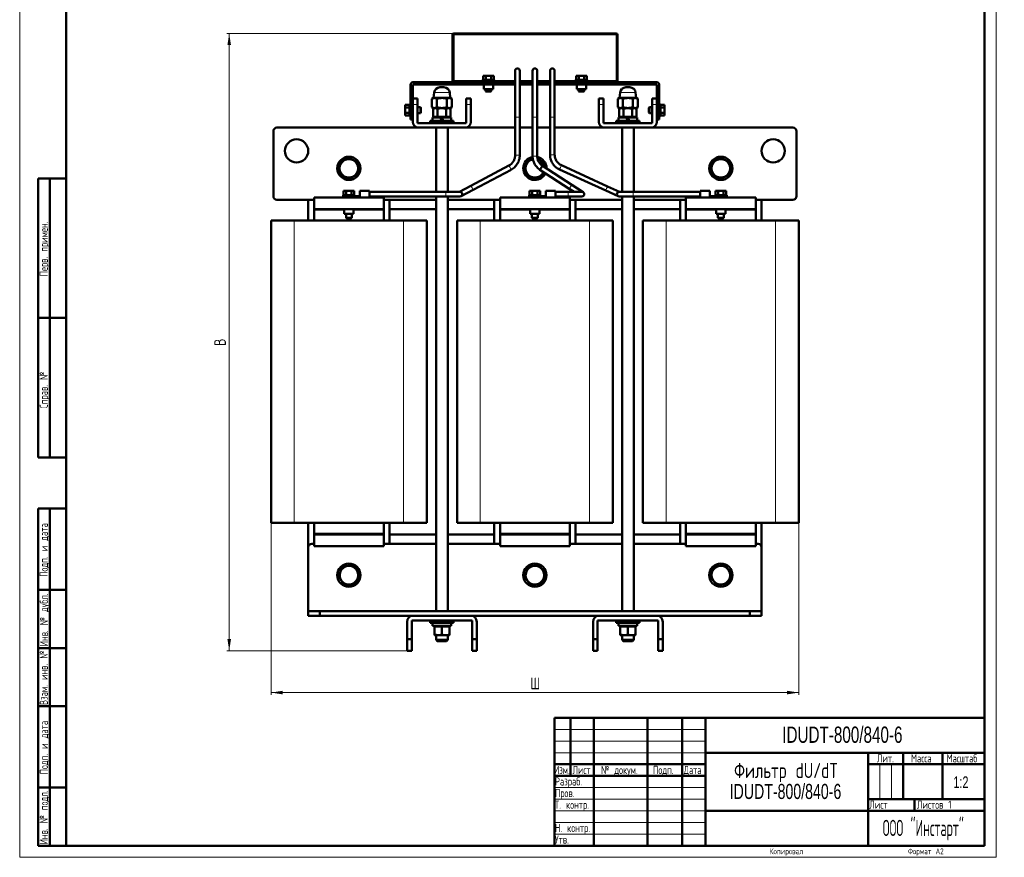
# Model space of a CAD drawing. Header units: millimetres. Extents: x 0 to 847, y 0 to 1188.
# Tile 1 of 2: x 0 to 847, y 0 to 721. Entities that reach past the tile are written whole.
import ezdxf

# ---------------------------------------------------------------- set-up
doc = ezdxf.new("R2010")
doc.units = ezdxf.units.MM
doc.header["$LTSCALE"] = 2
doc.layers.add('ОСЕВЫЕ', color=7, linetype='Continuous')
doc.styles.add('SLDTEXTSTYLE0', font='TXT', dxfattribs={"width": 0.7, "bigfont": 'bigfont'})
doc.styles.add('SLDTEXTSTYLE2', font='TXT', dxfattribs={"width": 0.7})
doc.styles.add('SLDTEXTSTYLE3', font='TXT', dxfattribs={"width": 0.705079, "bigfont": 'bigfont'})
doc.styles.add('SLDTEXTSTYLE4', font='TXT', dxfattribs={"width": 0.648852, "bigfont": 'bigfont'})
doc.styles.add('SLDTEXTSTYLE5', font='TXT', dxfattribs={"width": 0.632021, "bigfont": 'bigfont'})
doc.styles.add('SLDTEXTSTYLE6', font='TXT', dxfattribs={"width": 0.625377, "bigfont": 'bigfont'})
doc.styles.add('SLDTEXTSTYLE7', font='TXT', dxfattribs={"width": 0.516677, "bigfont": 'bigfont'})
doc.dimstyles.new('SLDDIMSTYLE0', dxfattribs={"dimtxt": 10, "dimasz": 10, "dimexe": 0, "dimexo": 0.0625, "dimgap": 2.5, "dimtad": 2, "dimdec": 1, "dimrnd": 1e-09, "dimzin": 12, "dimdsep": 46, "dimtxsty": 'SLDTEXTSTYLE2', "dimsah": 1, "dimcen": 0.09, "dimadec": 0, "dimazin": 3, "dimtfac": 1, "dimtdec": 3, "dimtofl": 0, "dimtmove": 0, "dimatfit": 3, "dimfxl": 1, "dimfrac": 2, "dimtolj": 1, "dimtzin": 12, "dimarcsym": 0})

# ---------------------------------------------------------------- blocks, each defined once
blk = doc.blocks.new('SW_NOTE_0')
at = {"color": 0, "linetype": 'Continuous', "lineweight": 0, "char_height": 13, "attachment_point": 2}
for s, insert, style in [('Фильтр dU/dT', (48.75, 16.71), 'SLDTEXTSTYLE0'), ('IDUDT-800/840-6', (48.28, -1.29), 'SLDTEXTSTYLE2')]:
    blk.add_mtext(s, dxfattribs=dict(at, insert=insert, style=style))
blk = doc.blocks.new('_D')
at = {"color": 7, "linetype": 'Continuous', "lineweight": 0}
for p, q in [((216.26, 287.7), (216.26, 139.72)), ((670.26, 287.7), (670.26, 139.72)), ((216.26, 141.72), (670.26, 141.72))]:
    blk.add_line(p, q, dxfattribs=at)
at = {"color": 7, "linetype": 'Continuous', "lineweight": 18}
for points in [[(216.26, 141.72), (226.26, 140.18), (226.26, 143.26)], [(670.26, 141.72), (660.26, 143.26), (660.26, 140.18)]]:
    blk.add_solid(points, dxfattribs=at)
at = {"color": 7, "linetype": 'Continuous', "lineweight": 18, "insert": (439.35, 154.61), "char_height": 10, "attachment_point": 1, "style": 'SLDTEXTSTYLE0'}
blk.add_mtext('Ш', dxfattribs=at)
blk = doc.blocks.new('_D_1')
at = {"color": 7, "linetype": 'Continuous', "lineweight": 0}
for p, q in [((373.44, 708.72), (178.26, 708.72)), ((180.26, 177.72), (180.26, 708.72)), ((333.24, 177.72), (178.26, 177.72))]:
    blk.add_line(p, q, dxfattribs=at)
at = {"color": 7, "linetype": 'Continuous', "lineweight": 18}
for points in [[(180.26, 708.72), (178.72, 698.72), (181.8, 698.72)], [(180.26, 177.72), (181.8, 187.72), (178.72, 187.72)]]:
    blk.add_solid(points, dxfattribs=at)
at = {"color": 7, "linetype": 'Continuous', "lineweight": 18, "insert": (167.37, 440.02), "char_height": 10, "attachment_point": 1, "rotation": 90, "style": 'SLDTEXTSTYLE0'}
blk.add_mtext('В', dxfattribs=at)

msp = doc.modelspace()

# ---------------------------------------------------------------- linework, layer by layer
at = {"color": 7, "linetype": 'Continuous', "lineweight": 50}
for p, q in [((40, 1178), (40, 10)), ((830, 10), (830, 1178)), ((372.26, 707.52), (372.26, 666.72)), ((373.26, 707.52), (373.46, 707.52)), ((373.26, 667.72), (373.26, 707.52)), ((373.46, 708.72), (513.06, 708.72)), ((514.26, 666.72), (514.26, 707.52)), ((398.69, 668.72), (398.69, 672.32)), ((398.69, 672.32), (400.97, 672.32)), ((400.97, 668.72), (400.97, 672.32)), ((400.97, 672.32), (405.54, 672.32)), ((405.54, 672.32), (405.54, 668.72)), ((405.54, 672.32), (407.83, 672.32)), ((407.83, 668.72), (407.83, 672.32)), ((426.26, 676.72), (426.26, 636.72)), ((430.26, 636.72), (430.26, 676.72)), ((441.26, 676.72), (441.26, 636.72)), ((445.26, 636.72), (445.26, 676.72)), ((456.26, 676.72), (456.26, 636.72)), ((460.26, 636.72), (460.26, 676.72)), ((478.69, 668.72), (478.69, 672.32)), ((478.69, 672.32), (480.97, 672.32)), ((480.97, 668.72), (480.97, 672.32)), ((480.97, 672.32), (485.54, 672.32)), ((485.54, 672.32), (485.54, 668.72)), ((485.54, 672.32), (487.83, 672.32)), ((487.83, 668.72), (487.83, 672.32)), ((336.26, 636.72), (336.26, 664.72)), ((426.26, 666.72), (338.26, 666.72)), ((426.26, 664.72), (338.26, 664.72)), ((338.26, 664.72), (338.26, 652.72)), ((373.26, 666.72), (373.26, 667.72)), ((373.26, 667.72), (378.26, 667.72)), ((378.26, 667.72), (426.26, 667.72)), ((378.26, 666.72), (426.26, 666.72)), ((398.26, 668.72), (398.26, 667.72)), ((398.26, 668.72), (407.88, 668.72)), ((399.26, 664.72), (399.26, 660.72)), ((407.26, 660.72), (407.26, 664.72)), ((407.88, 668.72), (408.26, 668.72)), ((408.26, 667.72), (408.26, 668.72)), ((430.26, 667.72), (441.26, 667.72)), ((430.26, 666.72), (441.26, 666.72)), ((441.26, 664.72), (430.26, 664.72)), ((445.26, 667.72), (456.26, 667.72)), ((445.26, 666.72), (456.26, 666.72)), ((456.26, 664.72), (445.26, 664.72)), ((460.26, 667.72), (508.26, 667.72)), ((460.26, 666.72), (508.26, 666.72)), ((548.26, 666.72), (460.26, 666.72)), ((548.26, 664.72), (460.26, 664.72)), ((478.26, 668.72), (478.26, 667.72)), ((478.26, 668.72), (487.88, 668.72)), ((479.26, 664.72), (479.26, 660.72)), ((487.26, 660.72), (487.26, 664.72)), ((487.88, 668.72), (488.26, 668.72)), ((488.26, 667.72), (488.26, 668.72)), ((508.26, 667.72), (513.26, 667.72)), ((513.26, 667.72), (513.26, 666.72)), ((548.26, 652.72), (548.26, 664.72)), ((550.26, 664.72), (550.26, 636.72)), ((342.26, 652.72), (338.26, 652.72)), ((338.26, 652.72), (338.26, 647.72)), ((342.26, 647.72), (342.26, 652.72)), ((356.07, 653.42), (354.6, 652.57)), ((354.6, 645.27), (354.6, 652.57)), ((356.56, 657.97), (356.06, 653.42)), ((356.06, 653.42), (370.46, 653.42)), ((358.93, 652.57), (358.93, 645.27)), ((367.59, 652.57), (367.59, 645.27)), ((370.46, 653.42), (369.95, 657.97)), ((371.92, 652.57), (370.45, 653.42)), ((371.92, 652.57), (371.92, 645.27)), ((388.26, 652.72), (384.26, 652.72)), ((384.26, 652.72), (384.26, 647.72)), ((388.26, 647.72), (388.26, 652.72)), ((399.26, 660.72), (403.26, 660.72)), ((400.76, 660.72), (400.76, 659.22)), ((400.76, 659.22), (401.26, 658.72)), ((400.76, 659.22), (405.76, 659.22)), ((401.26, 658.72), (405.26, 658.72)), ((403.26, 660.72), (407.26, 660.72)), ((405.26, 658.72), (405.76, 659.22)), ((405.76, 659.22), (405.76, 660.72)), ((479.26, 660.72), (483.26, 660.72)), ((480.76, 660.72), (480.76, 659.22)), ((480.76, 659.22), (481.26, 658.72)), ((480.76, 659.22), (485.76, 659.22)), ((481.26, 658.72), (485.26, 658.72)), ((483.26, 660.72), (487.26, 660.72)), ((485.26, 658.72), (485.76, 659.22)), ((485.76, 659.22), (485.76, 660.72)), ((498.26, 652.72), (498.26, 647.72)), ((502.26, 652.72), (498.26, 652.72)), ((502.26, 647.72), (502.26, 652.72)), ((516.07, 653.42), (514.6, 652.57)), ((514.6, 645.27), (514.6, 652.57)), ((516.56, 657.97), (516.06, 653.42)), ((516.06, 653.42), (530.46, 653.42)), ((518.93, 652.57), (518.93, 645.27)), ((527.59, 652.57), (527.59, 645.27)), ((530.46, 653.42), (529.95, 657.97)), ((531.92, 652.57), (530.45, 653.42)), ((531.92, 652.57), (531.92, 645.27)), ((548.26, 652.72), (544.26, 652.72)), ((544.26, 652.72), (544.26, 647.72)), ((548.26, 647.72), (548.26, 652.72)), ((335.26, 647.29), (331.66, 647.29)), ((331.66, 645.01), (331.66, 647.29)), ((331.66, 640.44), (331.66, 645.01)), ((331.66, 645.01), (335.26, 645.01)), ((336.26, 647.72), (335.26, 647.72)), ((335.26, 647.34), (335.26, 647.72)), ((335.26, 637.72), (335.26, 647.34)), ((338.26, 647.72), (338.26, 632.72)), ((342.26, 631.72), (342.26, 647.72)), ((344.76, 645.22), (342.26, 645.22)), ((345.26, 644.72), (344.76, 645.22)), ((344.76, 640.22), (344.76, 645.22)), ((345.26, 640.72), (345.26, 644.72)), ((354.6, 645.27), (356.07, 644.42)), ((356.76, 644.42), (355.75, 643.84)), ((355.75, 643.84), (357.63, 644.42)), ((355.75, 636.92), (355.75, 643.84)), ((356.07, 644.42), (363.26, 644.42)), ((357.63, 644.42), (359.51, 643.84)), ((359.51, 643.84), (363.26, 644.42)), ((359.51, 643.84), (359.51, 636.92)), ((363.26, 644.42), (370.45, 644.42)), ((367.01, 636.92), (367.01, 643.84)), ((370.76, 643.84), (369.76, 644.42)), ((370.45, 644.42), (371.92, 645.27)), ((370.76, 636.92), (370.76, 643.84)), ((384.26, 647.72), (384.26, 631.72)), ((388.26, 632.72), (388.26, 647.72)), ((498.26, 632.72), (498.26, 647.72)), ((502.26, 647.72), (502.26, 631.72)), ((514.6, 645.27), (516.07, 644.42)), ((516.76, 644.42), (515.75, 643.84)), ((515.75, 643.84), (517.63, 644.42)), ((515.75, 636.92), (515.75, 643.84)), ((516.07, 644.42), (523.26, 644.42)), ((517.63, 644.42), (519.51, 643.84)), ((519.51, 643.84), (523.26, 644.42)), ((519.51, 643.84), (519.51, 636.92)), ((523.26, 644.42), (530.45, 644.42)), ((527.01, 636.92), (527.01, 643.84)), ((530.76, 643.84), (529.76, 644.42)), ((530.45, 644.42), (531.92, 645.27)), ((530.76, 636.92), (530.76, 643.84)), ((541.76, 645.22), (541.26, 644.72)), ((541.26, 644.72), (541.26, 640.72)), ((544.26, 645.22), (541.76, 645.22)), ((541.76, 645.22), (541.76, 640.22)), ((544.26, 631.72), (544.26, 647.72)), ((548.26, 647.72), (548.26, 632.72)), ((551.26, 647.72), (550.26, 647.72)), ((551.26, 647.72), (551.26, 638.1)), ((551.26, 647.29), (554.86, 647.29)), ((551.26, 645.01), (554.86, 645.01)), ((554.86, 647.29), (554.86, 645.01)), ((554.86, 645.01), (554.86, 640.44)), ((335.26, 640.44), (331.66, 640.44)), ((331.66, 638.15), (331.66, 640.44)), ((335.26, 638.15), (331.66, 638.15)), ((335.26, 637.72), (336.26, 637.72)), ((336.26, 636.72), (336.26, 634.72)), ((342.26, 640.22), (344.76, 640.22)), ((344.76, 640.22), (345.26, 640.72)), ((355.21, 636.32), (355.21, 633.72)), ((361.76, 636.32), (355.21, 636.32)), ((355.75, 636.92), (359.51, 636.92)), ((357.44, 636.92), (357.44, 636.32)), ((359.51, 636.92), (367.01, 636.92)), ((361.76, 636.32), (363.26, 633.72)), ((363.26, 636.32), (361.76, 636.32)), ((371.31, 636.32), (363.26, 636.32)), ((364.76, 633.72), (363.26, 636.32)), ((367.01, 636.92), (370.76, 636.92)), ((369.07, 636.32), (369.07, 636.92)), ((371.31, 633.72), (371.31, 636.32)), ((426.26, 636.72), (426.26, 603.95)), ((430.26, 603.95), (430.26, 636.72)), ((441.26, 636.72), (441.26, 603.25)), ((445.26, 603.25), (445.26, 636.72)), ((456.26, 636.72), (456.26, 604.44)), ((460.26, 604.44), (460.26, 636.72)), ((515.21, 636.32), (515.21, 633.72)), ((521.76, 636.32), (515.21, 636.32)), ((515.75, 636.92), (519.51, 636.92)), ((517.44, 636.92), (517.44, 636.32)), ((519.51, 636.92), (527.01, 636.92)), ((521.76, 636.32), (523.26, 633.72)), ((523.26, 636.32), (521.76, 636.32)), ((531.31, 636.32), (523.26, 636.32)), ((524.76, 633.72), (523.26, 636.32)), ((527.01, 636.92), (530.76, 636.92)), ((529.07, 636.32), (529.07, 636.92)), ((531.31, 633.72), (531.31, 636.32)), ((541.26, 640.72), (541.76, 640.22)), ((541.76, 640.22), (544.26, 640.22)), ((550.26, 637.72), (551.26, 637.72)), ((550.26, 634.72), (550.26, 636.72)), ((554.86, 640.44), (551.26, 640.44)), ((551.26, 638.15), (554.86, 638.15)), ((551.26, 638.1), (551.26, 637.72)), ((554.86, 640.44), (554.86, 638.15)), ((343.26, 627.72), (221.26, 627.72)), ((336.26, 634.72), (338.26, 634.72)), ((384.26, 631.72), (342.26, 631.72)), ((343.26, 627.72), (383.26, 627.72)), ((353.26, 633.72), (353.26, 631.72)), ((373.26, 633.72), (353.26, 633.72)), ((358.26, 627.72), (358.26, 572.52)), ((368.26, 572.52), (368.26, 627.72)), ((373.26, 631.72), (373.26, 633.72)), ((426.26, 627.72), (383.26, 627.72)), ((441.26, 627.72), (430.26, 627.72)), ((456.26, 627.72), (445.26, 627.72)), ((503.26, 627.72), (460.26, 627.72)), ((544.26, 631.72), (502.26, 631.72)), ((543.26, 627.72), (503.26, 627.72)), ((513.26, 633.72), (513.26, 631.72)), ((533.26, 633.72), (513.26, 633.72)), ((518.26, 627.72), (518.26, 572.52)), ((528.26, 572.52), (528.26, 627.72)), ((533.26, 631.72), (533.26, 633.72)), ((665.26, 627.72), (543.26, 627.72)), ((548.26, 634.72), (550.26, 634.72)), ((218.26, 624.72), (218.26, 568.72)), ((668.26, 568.72), (668.26, 624.72)), ((283.26, 601.96), (279.26, 599.65)), ((287.26, 599.65), (283.26, 601.96)), ((603.26, 601.96), (599.26, 599.65)), ((607.26, 599.65), (603.26, 601.96)), ((279.26, 599.65), (275.26, 597.34)), ((275.26, 597.34), (275.26, 592.72)), ((291.26, 597.34), (287.26, 599.65)), ((291.26, 592.72), (291.26, 597.34)), ((420.94, 595.11), (388.24, 577.8)), ((439.26, 599.65), (435.26, 597.34)), ((435.26, 597.34), (435.26, 592.72)), ((441.46, 600.92), (439.26, 599.65)), ((447.26, 599.65), (445.62, 600.59)), ((451.26, 597.34), (447.26, 599.65)), ((474.98, 578.58), (449.83, 594.85)), ((451.26, 593.93), (451.26, 597.34)), ((505.84, 577.24), (466.11, 595.34)), ((599.26, 599.65), (595.26, 597.34)), ((595.26, 597.34), (595.26, 592.72)), ((611.26, 597.34), (607.26, 599.65)), ((611.26, 592.72), (611.26, 597.34)), ((287.26, 585.79), (291.26, 588.1)), ((291.26, 588.1), (291.26, 592.72)), ((390.11, 574.27), (422.81, 591.57)), ((447.26, 585.79), (451.26, 588.1)), ((447.65, 591.5), (472.81, 575.23)), ((451.26, 588.1), (451.26, 589.16)), ((464.45, 591.7), (504.18, 573.6)), ((607.26, 585.79), (611.26, 588.1)), ((611.26, 588.1), (611.26, 592.72)), ((16, 344), (16, 584)), ((40, 584), (16, 584)), ((16, 344), (16, 584)), ((26, 344), (26, 584)), ((26, 344), (26, 584)), ((388.24, 577.8), (378.26, 572.52)), ((484.84, 572.2), (474.98, 578.58)), ((516.19, 572.52), (505.84, 577.24)), ((253.26, 567.72), (253.26, 557.72)), ((313.26, 567.72), (253.26, 567.72)), ((278.26, 569.72), (278.26, 568.72)), ((278.26, 569.72), (287.88, 569.72)), ((278.26, 568.72), (286.05, 568.72)), ((278.51, 568.72), (278.51, 567.72)), ((278.69, 569.72), (278.69, 573.32)), ((278.69, 573.32), (280.97, 573.32)), ((280.97, 569.72), (280.97, 573.32)), ((280.97, 573.32), (285.54, 573.32)), ((285.54, 573.32), (285.54, 569.72)), ((285.54, 573.32), (287.83, 573.32)), ((292.76, 568.72), (286.05, 568.72)), ((287.83, 569.72), (287.83, 573.32)), ((287.88, 569.72), (288.26, 569.72)), ((288.26, 568.72), (288.26, 569.72)), ((301.06, 573.32), (292.76, 573.32)), ((292.76, 573.32), (292.76, 568.72)), ((292.76, 568.72), (292.76, 567.72)), ((301.06, 567.72), (301.06, 573.32)), ((366.76, 572.52), (301.06, 572.52)), ((301.06, 568.52), (366.76, 568.52)), ((313.26, 567.72), (313.26, 557.72)), ((358.26, 568.52), (358.26, 211.72)), ((378.76, 572.52), (366.76, 572.52)), ((366.76, 568.52), (378.76, 568.52)), ((368.26, 211.72), (368.26, 568.52)), ((379.69, 568.75), (390.11, 574.27)), ((473.26, 567.72), (413.26, 567.72)), ((413.26, 567.72), (413.26, 557.72)), ((438.26, 569.72), (438.26, 568.72)), ((438.26, 569.72), (447.88, 569.72)), ((438.26, 568.72), (446.05, 568.72)), ((438.51, 568.72), (438.51, 567.72)), ((438.69, 569.72), (438.69, 573.32)), ((438.69, 573.32), (440.97, 573.32)), ((440.97, 569.72), (440.97, 573.32)), ((440.97, 573.32), (445.54, 573.32)), ((445.54, 573.32), (445.54, 569.72)), ((445.54, 573.32), (447.83, 573.32)), ((452.76, 568.72), (446.05, 568.72)), ((447.83, 569.72), (447.83, 573.32)), ((447.88, 569.72), (448.26, 569.72)), ((448.26, 568.72), (448.26, 569.72)), ((461.06, 573.32), (452.76, 573.32)), ((452.76, 573.32), (452.76, 568.72)), ((452.76, 568.72), (452.76, 567.72)), ((461.06, 567.72), (461.06, 573.32)), ((471.76, 572.52), (461.06, 572.52)), ((461.06, 568.52), (471.76, 568.52)), ((483.76, 572.52), (471.76, 572.52)), ((471.76, 568.52), (483.76, 568.52)), ((472.81, 575.23), (476.98, 572.52)), ((473.26, 567.72), (473.26, 557.72)), ((504.18, 573.6), (514.93, 568.7)), ((527.76, 572.52), (515.76, 572.52)), ((515.76, 568.52), (527.76, 568.52)), ((518.26, 568.52), (518.26, 211.72)), ((585.46, 572.52), (527.76, 572.52)), ((527.76, 568.52), (585.46, 568.52)), ((528.26, 211.72), (528.26, 568.52)), ((633.26, 567.72), (573.26, 567.72)), ((573.26, 567.72), (573.26, 557.72)), ((593.76, 573.32), (585.46, 573.32)), ((585.46, 573.32), (585.46, 570.52)), ((585.46, 570.52), (585.46, 567.72)), ((593.76, 568.72), (593.76, 573.32)), ((593.76, 567.72), (593.76, 568.72)), ((600.46, 568.72), (593.76, 568.72)), ((598.26, 569.72), (598.26, 568.72)), ((598.26, 569.72), (607.88, 569.72)), ((598.69, 569.72), (598.69, 573.32)), ((598.69, 573.32), (600.97, 573.32)), ((600.46, 568.72), (607.88, 568.72)), ((600.97, 569.72), (600.97, 573.32)), ((600.97, 573.32), (605.54, 573.32)), ((605.54, 573.32), (605.54, 569.72)), ((605.54, 573.32), (607.83, 573.32)), ((607.83, 569.72), (607.83, 573.32)), ((607.88, 569.72), (608.26, 569.72)), ((607.88, 568.72), (608.26, 568.72)), ((608.01, 567.72), (608.01, 568.72)), ((608.26, 568.72), (608.26, 569.72)), ((633.26, 567.72), (633.26, 557.72)), ((221.26, 565.72), (253.26, 565.72)), ((248.26, 565.72), (248.26, 547.72)), ((313.26, 565.72), (358.26, 565.72)), ((318.26, 547.72), (318.26, 565.72)), ((368.26, 565.72), (413.26, 565.72)), ((408.26, 565.72), (408.26, 547.72)), ((473.26, 565.72), (518.26, 565.72)), ((478.26, 547.72), (478.26, 565.72)), ((528.26, 565.72), (573.26, 565.72)), ((568.26, 565.72), (568.26, 547.72)), ((633.26, 565.72), (665.26, 565.72)), ((638.26, 547.72), (638.26, 565.72)), ((313.26, 557.72), (253.26, 557.72)), ((253.26, 556.72), (253.26, 557.72)), ((253.26, 556.72), (253.26, 547.72)), ((279.26, 557.72), (279.26, 553.72)), ((279.26, 553.72), (287.26, 553.72)), ((280.76, 553.72), (280.76, 550.22)), ((285.76, 550.22), (285.76, 553.72)), ((287.26, 553.72), (287.26, 557.72)), ((313.26, 557.72), (313.26, 556.72)), ((313.26, 556.72), (313.26, 547.72)), ((358.26, 557.72), (318.26, 557.72)), ((408.26, 557.72), (368.26, 557.72)), ((473.26, 557.72), (413.26, 557.72)), ((413.26, 556.72), (413.26, 557.72)), ((413.26, 556.72), (413.26, 547.72)), ((439.26, 557.72), (439.26, 553.72)), ((439.26, 553.72), (447.26, 553.72)), ((440.76, 553.72), (440.76, 550.22)), ((445.76, 550.22), (445.76, 553.72)), ((447.26, 553.72), (447.26, 557.72)), ((473.26, 557.72), (473.26, 556.72)), ((473.26, 556.72), (473.26, 547.72)), ((518.26, 557.72), (478.26, 557.72)), ((568.26, 557.72), (528.26, 557.72)), ((633.26, 557.72), (573.26, 557.72)), ((573.26, 556.72), (573.26, 557.72)), ((573.26, 556.72), (573.26, 547.72)), ((599.26, 557.72), (599.26, 553.72)), ((599.26, 553.72), (607.26, 553.72)), ((600.76, 553.72), (600.76, 550.22)), ((605.76, 550.22), (605.76, 553.72)), ((607.26, 553.72), (607.26, 557.72)), ((633.26, 557.72), (633.26, 556.72)), ((633.26, 556.72), (633.26, 547.72)), ((216.26, 547.72), (216.26, 287.72)), ((236.26, 547.72), (216.26, 547.72)), ((330.26, 547.72), (236.26, 547.72)), ((280.76, 550.22), (281.26, 549.72)), ((280.76, 550.22), (285.76, 550.22)), ((281.26, 549.72), (285.26, 549.72)), ((285.26, 549.72), (285.76, 550.22)), ((350.26, 547.72), (330.26, 547.72)), ((350.26, 287.72), (350.26, 547.72)), ((376.26, 547.72), (376.26, 287.72)), ((396.26, 547.72), (376.26, 547.72)), ((490.26, 547.72), (396.26, 547.72)), ((440.76, 550.22), (441.26, 549.72)), ((440.76, 550.22), (445.76, 550.22)), ((441.26, 549.72), (445.26, 549.72)), ((445.26, 549.72), (445.76, 550.22)), ((510.26, 547.72), (490.26, 547.72)), ((510.26, 287.72), (510.26, 547.72)), ((536.26, 547.72), (536.26, 287.72)), ((556.26, 547.72), (536.26, 547.72)), ((650.26, 547.72), (556.26, 547.72)), ((600.76, 550.22), (601.26, 549.72)), ((600.76, 550.22), (605.76, 550.22)), ((601.26, 549.72), (605.26, 549.72)), ((605.26, 549.72), (605.76, 550.22)), ((670.26, 547.72), (650.26, 547.72)), ((670.26, 287.72), (670.26, 547.72)), ((16, 464), (40, 464)), ((16, 344), (40, 344)), ((16, 10), (16, 300)), ((16, 300), (40, 300)), ((26, 10), (26, 300)), ((236.26, 287.72), (216.26, 287.72)), ((330.26, 287.72), (236.26, 287.72)), ((248.26, 287.72), (248.26, 266.72)), ((253.26, 278.72), (253.26, 287.72)), ((313.26, 278.72), (313.26, 287.72)), ((318.26, 269.72), (318.26, 287.72)), ((350.26, 287.72), (330.26, 287.72)), ((396.26, 287.72), (376.26, 287.72)), ((490.26, 287.72), (396.26, 287.72)), ((408.26, 287.72), (408.26, 269.72)), ((413.26, 278.72), (413.26, 287.72)), ((473.26, 278.72), (473.26, 287.72)), ((478.26, 269.72), (478.26, 287.72)), ((510.26, 287.72), (490.26, 287.72)), ((556.26, 287.72), (536.26, 287.72)), ((650.26, 287.72), (556.26, 287.72)), ((568.26, 287.72), (568.26, 269.72)), ((573.26, 278.72), (573.26, 287.72)), ((633.26, 278.72), (633.26, 287.72)), ((638.26, 266.72), (638.26, 287.72)), ((670.26, 287.72), (650.26, 287.72)), ((253.26, 277.72), (253.26, 278.72)), ((253.26, 277.72), (313.26, 277.72)), ((253.26, 267.72), (253.26, 277.72)), ((313.26, 278.72), (313.26, 277.72)), ((313.26, 267.72), (313.26, 277.72)), ((318.26, 277.72), (358.26, 277.72)), ((368.26, 277.72), (408.26, 277.72)), ((413.26, 277.72), (413.26, 278.72)), ((413.26, 267.72), (413.26, 277.72)), ((413.26, 277.72), (473.26, 277.72)), ((473.26, 278.72), (473.26, 277.72)), ((473.26, 267.72), (473.26, 277.72)), ((478.26, 277.72), (518.26, 277.72)), ((528.26, 277.72), (568.26, 277.72)), ((573.26, 277.72), (573.26, 278.72)), ((573.26, 267.72), (573.26, 277.72)), ((573.26, 277.72), (633.26, 277.72)), ((633.26, 278.72), (633.26, 277.72)), ((633.26, 267.72), (633.26, 277.72)), ((248.26, 211.72), (248.26, 266.72)), ((251.26, 269.72), (253.26, 269.72)), ((253.26, 267.72), (313.26, 267.72)), ((313.26, 269.72), (358.26, 269.72)), ((368.26, 269.72), (413.26, 269.72)), ((413.26, 267.72), (473.26, 267.72)), ((473.26, 269.72), (518.26, 269.72)), ((528.26, 269.72), (573.26, 269.72)), ((573.26, 267.72), (633.26, 267.72)), ((633.26, 269.72), (635.26, 269.72)), ((638.26, 266.72), (638.26, 211.72)), ((277.72, 250.12), (275.9, 245.87)), ((282.31, 250.67), (277.72, 250.12)), ((286.9, 251.21), (282.31, 250.67)), ((289.66, 247.51), (286.9, 251.21)), ((292.43, 243.82), (289.66, 247.51)), ((437.72, 250.12), (435.9, 245.87)), ((442.31, 250.67), (437.72, 250.12)), ((446.9, 251.21), (442.31, 250.67)), ((449.66, 247.51), (446.9, 251.21)), ((452.43, 243.82), (449.66, 247.51)), ((597.72, 250.12), (595.9, 245.87)), ((602.31, 250.67), (597.72, 250.12)), ((606.9, 251.21), (602.31, 250.67)), ((609.66, 247.51), (606.9, 251.21)), ((612.43, 243.82), (609.66, 247.51)), ((288.79, 235.33), (290.61, 239.57)), ((290.61, 239.57), (292.43, 243.82)), ((448.79, 235.33), (450.61, 239.57)), ((450.61, 239.57), (452.43, 243.82)), ((608.79, 235.33), (610.61, 239.57)), ((610.61, 239.57), (612.43, 243.82)), ((40, 230), (16, 230)), ((284.21, 234.78), (288.79, 235.33)), ((444.21, 234.78), (448.79, 235.33)), ((604.21, 234.78), (608.79, 235.33)), ((248.26, 211.72), (248.26, 207.72)), ((258.26, 211.72), (248.26, 211.72)), ((248.26, 207.72), (258.26, 207.72)), ((258.26, 211.72), (258.26, 207.72)), ((628.26, 211.72), (258.26, 211.72)), ((258.26, 207.72), (338.26, 207.72)), ((337.26, 203.72), (389.26, 203.72)), ((337.26, 187.72), (337.26, 203.72)), ((388.26, 207.72), (338.26, 207.72)), ((353.26, 203.72), (353.26, 201.72)), ((373.26, 201.72), (373.26, 203.72)), ((388.26, 207.72), (498.26, 207.72)), ((389.26, 203.72), (389.26, 187.72)), ((497.26, 203.72), (549.26, 203.72)), ((497.26, 203.72), (497.26, 187.72)), ((498.26, 207.72), (548.26, 207.72)), ((513.26, 203.72), (513.26, 201.72)), ((533.26, 201.72), (533.26, 203.72)), ((548.26, 207.72), (628.26, 207.72)), ((549.26, 187.72), (549.26, 203.72)), ((628.26, 211.72), (628.26, 207.72)), ((638.26, 211.72), (628.26, 211.72)), ((628.26, 207.72), (638.26, 207.72)), ((638.26, 211.72), (638.26, 207.72)), ((333.26, 202.72), (333.26, 187.72)), ((353.26, 201.72), (363.26, 201.72)), ((355.21, 201.72), (355.21, 199.12)), ((355.21, 199.12), (371.31, 199.12)), ((356.76, 198.52), (356.76, 191.6)), ((363.26, 198.52), (356.76, 198.52)), ((357.44, 199.12), (357.44, 198.52)), ((363.26, 201.72), (373.26, 201.72)), ((363.26, 198.52), (363.26, 191.6)), ((369.76, 198.52), (363.26, 198.52)), ((369.07, 198.52), (369.07, 199.12)), ((369.76, 198.52), (369.76, 191.6)), ((393.26, 187.72), (393.26, 202.72)), ((493.26, 187.72), (493.26, 202.72)), ((513.26, 201.72), (523.26, 201.72)), ((515.21, 201.72), (515.21, 199.12)), ((515.21, 199.12), (531.31, 199.12)), ((516.76, 198.52), (516.76, 191.6)), ((523.26, 198.52), (516.76, 198.52)), ((517.44, 199.12), (517.44, 198.52)), ((523.26, 201.72), (533.26, 201.72)), ((523.26, 198.52), (523.26, 191.6)), ((529.76, 198.52), (523.26, 198.52)), ((529.07, 198.52), (529.07, 199.12)), ((529.76, 198.52), (529.76, 191.6)), ((553.26, 202.72), (553.26, 187.72)), ((333.26, 187.72), (337.26, 187.72)), ((333.26, 187.72), (333.26, 177.72)), ((337.26, 177.72), (337.26, 187.72)), ((360.01, 191.02), (356.76, 191.6)), ((356.76, 191.6), (356.76, 191.02)), ((356.76, 191.02), (360.01, 191.02)), ((358.26, 191.02), (358.26, 187.02)), ((358.26, 187.02), (359.26, 186.02)), ((358.26, 187.02), (368.26, 187.02)), ((360.01, 191.02), (366.51, 191.02)), ((366.51, 191.02), (369.76, 191.02)), ((367.26, 186.02), (368.26, 187.02)), ((368.26, 187.02), (368.26, 191.02)), ((389.26, 187.72), (393.26, 187.72)), ((389.26, 187.72), (389.26, 177.72)), ((393.26, 177.72), (393.26, 187.72)), ((497.26, 187.72), (493.26, 187.72)), ((493.26, 187.72), (493.26, 177.72)), ((497.26, 177.72), (497.26, 187.72)), ((520.01, 191.02), (516.76, 191.6)), ((516.76, 191.6), (516.76, 191.02)), ((516.76, 191.02), (520.01, 191.02)), ((518.26, 191.02), (518.26, 187.02)), ((518.26, 187.02), (519.26, 186.02)), ((518.26, 187.02), (528.26, 187.02)), ((520.01, 191.02), (526.51, 191.02)), ((526.51, 191.02), (529.76, 191.02)), ((527.26, 186.02), (528.26, 187.02)), ((528.26, 187.02), (528.26, 191.02)), ((553.26, 187.72), (549.26, 187.72)), ((549.26, 187.72), (549.26, 177.72)), ((553.26, 187.72), (553.26, 177.72)), ((40, 180), (16, 180)), ((359.26, 186.02), (367.26, 186.02)), ((519.26, 186.02), (527.26, 186.02)), ((333.26, 177.72), (337.26, 177.72)), ((389.26, 177.72), (393.26, 177.72)), ((497.26, 177.72), (493.26, 177.72)), ((553.26, 177.72), (549.26, 177.72)), ((40, 130), (16, 130)), ((460, 120), (830, 120)), ((460, 120), (460, 10)), ((474, 70), (474, 120)), ((494, 120), (494, 10)), ((540, 120), (540, 10)), ((570, 120), (570, 10)), ((590, 120), (590, 10)), ((590, 90), (830, 90)), ((730, 90), (730, 10)), ((760, 90), (760, 50)), ((794, 90), (794, 50)), ((460, 80), (590, 80)), ((730, 80), (830, 80)), ((460, 70), (590, 70)), ((16, 60), (40, 60)), ((730, 50), (830, 50)), ((770, 50), (770, 40)), ((590, 40), (830, 40)), ((16, 10), (40, 10)), ((40, 10), (830, 10))]:
    msp.add_line(p, q, dxfattribs=at)
at = {"color": 7, "linetype": 'Continuous', "lineweight": 25}
for p, q in [((40, 1178), (40, 10)), ((40, 464), (16, 464))]:
    msp.add_line(p, q, dxfattribs=at)
at = {"color": 9, "linetype": 'Continuous', "lineweight": 18}
for p, q in [((373.26, 707.52), (372.26, 707.52)), ((373.46, 708.72), (373.46, 707.52)), ((373.46, 707.52), (513.06, 707.52)), ((513.06, 707.52), (513.06, 708.72)), ((513.06, 707.52), (513.06, 667.72)), ((513.06, 707.52), (514.26, 707.52)), ((378.26, 667.72), (378.26, 666.72)), ((508.26, 667.72), (508.26, 666.72)), ((356.56, 657.97), (369.95, 657.97)), ((516.56, 657.97), (529.95, 657.97)), ((342.26, 647.72), (338.26, 647.72)), ((388.26, 647.72), (384.26, 647.72)), ((498.26, 647.72), (502.26, 647.72)), ((544.26, 647.72), (548.26, 647.72)), ((338.26, 636.72), (336.26, 636.72)), ((428.26, 636.72), (426.26, 636.72)), ((430.26, 636.72), (428.26, 636.72)), ((441.26, 636.72), (443.26, 636.72)), ((443.26, 636.72), (445.26, 636.72)), ((458.26, 636.72), (456.26, 636.72)), ((460.26, 636.72), (458.26, 636.72)), ((550.26, 636.72), (548.26, 636.72)), ((430.26, 603.95), (426.26, 603.95)), ((441.26, 603.25), (445.26, 603.25)), ((460.26, 604.44), (456.26, 604.44)), ((284.55, 567.72), (284.55, 568.72)), ((366.76, 570.52), (366.76, 572.52)), ((366.76, 568.52), (366.76, 570.52)), ((444.55, 567.72), (444.55, 568.72)), ((471.76, 572.52), (471.76, 570.52)), ((471.76, 570.52), (471.76, 568.52)), ((527.76, 572.52), (527.76, 568.52)), ((601.97, 568.72), (601.97, 567.72)), ((253.26, 556.72), (279.26, 556.72)), ((287.26, 556.72), (313.26, 556.72)), ((413.26, 556.72), (439.26, 556.72)), ((447.26, 556.72), (473.26, 556.72)), ((573.26, 556.72), (599.26, 556.72)), ((607.26, 556.72), (633.26, 556.72)), ((236.26, 287.72), (236.26, 547.72)), ((330.26, 547.72), (330.26, 287.72)), ((396.26, 287.72), (396.26, 547.72)), ((490.26, 547.72), (490.26, 287.72)), ((556.26, 287.72), (556.26, 547.72)), ((650.26, 547.72), (650.26, 287.72)), ((313.26, 278.72), (253.26, 278.72)), ((473.26, 278.72), (413.26, 278.72)), ((633.26, 278.72), (573.26, 278.72))]:
    msp.add_line(p, q, dxfattribs=at)
at = {"color": 7, "linetype": 'Continuous', "lineweight": 18}
for p, q in [((460, 110), (590, 110)), ((460, 100), (590, 100)), ((460, 90), (590, 90)), ((740, 80), (740, 50)), ((750, 80), (750, 50)), ((460, 60), (590, 60)), ((460, 50), (590, 50)), ((460, 40), (590, 40)), ((460, 30), (590, 30)), ((460, 20), (590, 20))]:
    msp.add_line(p, q, dxfattribs=at)
at = {"color": 7, "linetype": 'Continuous', "lineweight": 50, "flags": 128}
msp.add_lwpolyline([(445.73, 600.33), (446.32, 600.11), (447.26, 599.65)], dxfattribs=at)
at = {"color": 9, "linetype": 'Continuous', "lineweight": 18, "flags": 128}
msp.add_lwpolyline([(505.84, 577.24), (505.77, 577.1), (505.58, 576.71), (505.3, 576.13), (504.98, 575.43), (504.67, 574.73), (504.4, 574.14), (504.23, 573.74), (504.18, 573.6), (504.18, 573.6)], dxfattribs=at)
at = {"color": 7, "linetype": 'Continuous', "lineweight": 50}
for centre in [(238.26, 607.72), (648.26, 607.72), (283.26, 592.72), (603.26, 592.72), (283.26, 242.72), (443.26, 242.72), (603.26, 242.72)]:
    msp.add_circle(centre, 10, dxfattribs=at)
for centre, radius, start, end in [((373.46, 707.52), 1.2, 90, 180), ((513.06, 707.52), 1.2, 0, 90), ((428.26, 676.72), 2, 90, 180), ((428.26, 676.72), 2, 0, 90), ((443.26, 676.72), 2, 0, 180), ((458.26, 676.72), 2, 90, 180), ((458.26, 676.72), 2, 0, 90), ((338.26, 664.72), 2, 90, 180), ((361.53, 657.42), 5, 90, 173.65981), ((364.98, 657.42), 5, 6.34019, 90), ((521.53, 657.42), 5, 90, 173.65981), ((524.98, 657.42), 5, 6.34019, 90), ((548.26, 664.72), 2, 0, 90), ((221.26, 624.72), 3, 90, 180), ((343.26, 632.72), 5, 180, 270), ((383.26, 632.72), 5, 270, 0), ((503.26, 632.72), 5, 180, 270), ((543.26, 632.72), 5, 270, 0), ((665.26, 624.72), 3, 0, 90), ((443.26, 592.72), 10, 101.21912, 334.90842), ((443.26, 592.72), 10, 0, 77.95418), ((283.26, 592.72), 8, 120, 180), ((283.26, 592.72), 8, 60, 120), ((283.26, 592.72), 8, 0, 60), ((443.26, 592.72), 8, 120, 180), ((443.26, 592.72), 8, 102.56055, 120), ((443.26, 592.72), 8, 9.15325, 60), ((475.81, 575.67), 32.29, 143.55819, 150.65898), ((603.26, 592.72), 8, 120, 180), ((603.26, 592.72), 8, 60, 120), ((603.26, 592.72), 8, 0, 60), ((283.26, 592.72), 8, 180, 240), ((283.26, 592.72), 8, 240, 300), ((283.26, 592.72), 8, 300, 0), ((443.26, 592.72), 8, 180, 240), ((443.26, 592.72), 8, 240, 300), ((443.26, 592.72), 8, 300, 336.87756), ((603.26, 592.72), 8, 180, 240), ((603.26, 592.72), 8, 240, 300), ((603.26, 592.72), 8, 300, 0), ((221.26, 568.72), 3, 180, 270), ((378.76, 570.52), 2, 0, 90), ((378.76, 570.52), 2, 270, 0), ((483.76, 570.52), 2, 270, 90), ((515.76, 570.52), 2, 90, 180), ((515.76, 570.52), 2, 180, 270), ((665.26, 568.72), 3, 270, 0), ((251.26, 266.72), 3, 90, 180), ((635.26, 266.72), 3, 0, 90), ((283.26, 242.72), 8, 156.80658, 216.80658), ((283.26, 242.72), 8, 96.80658, 156.80658), ((283.26, 242.72), 8, 36.80658, 96.80658), ((283.26, 242.72), 8, 336.80658, 36.80658), ((443.26, 242.72), 8, 156.80658, 216.80658), ((443.26, 242.72), 8, 96.80658, 156.80658), ((443.26, 242.72), 8, 36.80658, 96.80658), ((443.26, 242.72), 8, 336.80658, 36.80658), ((603.26, 242.72), 8, 156.80658, 216.80658), ((603.26, 242.72), 8, 96.80658, 156.80658), ((603.26, 242.72), 8, 36.80658, 96.80658), ((603.26, 242.72), 8, 336.80658, 36.80658), ((283.26, 242.72), 8, 216.80658, 276.80658), ((283.26, 242.72), 8, 276.80658, 336.80658), ((443.26, 242.72), 8, 216.80658, 276.80658), ((443.26, 242.72), 8, 276.80658, 336.80658), ((603.26, 242.72), 8, 216.80658, 276.80658), ((603.26, 242.72), 8, 276.80658, 336.80658), ((338.26, 202.72), 5, 90, 180), ((388.26, 202.72), 5, 0, 90), ((498.26, 202.72), 5, 90, 180), ((548.26, 202.72), 5, 0, 90)]:
    msp.add_arc(centre, radius, start, end, dxfattribs=at)
at = {"color": 9, "linetype": 'Continuous', "lineweight": 18}
for centre, radius, start, end in [((382.04, 572.26), 45.11, 25.35071, 30.4332), ((511.55, 572.44), 50.88, 153.25085, 157.75618), ((349.35, 554.95), 45.11, 25.35071, 30.4332), ((506.48, 555.82), 38.86, 144.15051, 150.05073)]:
    msp.add_arc(centre, radius, start, end, dxfattribs=at)
at = {"color": 7, "linetype": 'Continuous', "lineweight": 50}
for centre, start_param, end_param in [((363.26, 199.12), 4.712389, 4.89996), ((363.26, 201.72), 4.619017, 4.712389), ((523.26, 199.12), 4.712389, 4.89996), ((523.26, 201.72), 4.619017, 4.712389)]:
    msp.add_ellipse(centre, major_axis=(0, 13.94), ratio=0.57735, start_param=start_param, end_param=end_param, dxfattribs=at)
for points, knots in [([(364.98, 662.42), (364.96, 662.42), (364.91, 662.42), (364.57, 662.42), (364.21, 662.42), (363.81, 662.42), (363.26, 662.42), (362.71, 662.42), (362.3, 662.42), (362.03, 662.42), (361.81, 662.42), (361.59, 662.42), (361.55, 662.42), (361.53, 662.42)], [0, 0, 0, 0, 0.124741, 0.249482, 0.314962, 0.379858, 0.499659, 0.619461, 0.68504, 0.749836, 0.815555, 0.880198, 1, 1, 1, 1]), ([(524.98, 662.42), (524.96, 662.42), (524.91, 662.42), (524.57, 662.42), (524.21, 662.42), (523.81, 662.42), (523.26, 662.42), (522.71, 662.42), (522.3, 662.42), (522.03, 662.42), (521.81, 662.42), (521.59, 662.42), (521.55, 662.42), (521.53, 662.42)], [0, 0, 0, 0, 0.124741, 0.249482, 0.314962, 0.379858, 0.499659, 0.619461, 0.68504, 0.749836, 0.815555, 0.880198, 1, 1, 1, 1]), ([(354.6, 652.57), (354.97, 652.76), (355.73, 653.16), (356.86, 653.3), (357.94, 653.09), (358.6, 652.74), (358.93, 652.57)], [0, 0, 0, 0, 0.264614, 0.534966, 0.765352, 1, 1, 1, 1]), ([(358.93, 652.57), (359.68, 652.76), (361.2, 653.16), (363.45, 653.3), (365.6, 653.09), (366.92, 652.74), (367.59, 652.57)], [0, 0, 0, 0, 0.264614, 0.534966, 0.765352, 1, 1, 1, 1]), ([(367.59, 652.57), (367.96, 652.76), (368.72, 653.16), (369.85, 653.3), (370.93, 653.09), (371.59, 652.74), (371.92, 652.57)], [0, 0, 0, 0, 0.264614, 0.534966, 0.765352, 1, 1, 1, 1]), ([(514.6, 652.57), (514.97, 652.76), (515.73, 653.16), (516.86, 653.3), (517.94, 653.09), (518.6, 652.74), (518.93, 652.57)], [0, 0, 0, 0, 0.264614, 0.534966, 0.765352, 1, 1, 1, 1]), ([(518.93, 652.57), (519.68, 652.76), (521.2, 653.16), (523.45, 653.3), (525.6, 653.09), (526.92, 652.74), (527.59, 652.57)], [0, 0, 0, 0, 0.264614, 0.534966, 0.765352, 1, 1, 1, 1]), ([(527.59, 652.57), (527.96, 652.76), (528.72, 653.16), (529.85, 653.3), (530.93, 653.09), (531.59, 652.74), (531.92, 652.57)], [0, 0, 0, 0, 0.264614, 0.534966, 0.765352, 1, 1, 1, 1]), ([(354.6, 645.27), (354.97, 645.08), (355.73, 644.69), (356.86, 644.54), (357.94, 644.75), (358.6, 645.1), (358.93, 645.27)], [0, 0, 0, 0, 0.264614, 0.534966, 0.765352, 1, 1, 1, 1]), ([(358.93, 645.27), (359.63, 645.09), (361.05, 644.72), (363.24, 644.54), (365.45, 644.72), (366.87, 645.09), (367.59, 645.27)], [0, 0, 0, 0, 0.247728, 0.499998, 0.747254, 1, 1, 1, 1]), ([(363.26, 644.42), (363.89, 644.39), (365.16, 644.33), (366.39, 644.01), (367.01, 643.84)], [0, 0, 0, 0, 0.494511, 1, 1, 1, 1]), ([(367.01, 643.84), (367.32, 644), (367.93, 644.33), (368.57, 644.39), (368.89, 644.42)], [0, 0, 0, 0, 0.495458, 1, 1, 1, 1]), ([(367.59, 645.27), (367.96, 645.08), (368.72, 644.69), (369.85, 644.54), (370.93, 644.75), (371.59, 645.1), (371.92, 645.27)], [0, 0, 0, 0, 0.264614, 0.534966, 0.765352, 1, 1, 1, 1]), ([(368.89, 644.42), (369.04, 644.41), (369.36, 644.4), (369.99, 644.24), (370.45, 644), (370.76, 643.84)], [0, 0, 0, 0, 0.246549, 0.49471, 1, 1, 1, 1]), ([(514.6, 645.27), (514.97, 645.08), (515.73, 644.69), (516.86, 644.54), (517.94, 644.75), (518.6, 645.1), (518.93, 645.27)], [0, 0, 0, 0, 0.264614, 0.534966, 0.765352, 1, 1, 1, 1]), ([(518.93, 645.27), (519.63, 645.09), (521.05, 644.72), (523.24, 644.54), (525.45, 644.72), (526.87, 645.09), (527.59, 645.27)], [0, 0, 0, 0, 0.247728, 0.499998, 0.747254, 1, 1, 1, 1]), ([(523.26, 644.42), (523.89, 644.39), (525.16, 644.33), (526.39, 644.01), (527.01, 643.84)], [0, 0, 0, 0, 0.4945107, 1, 1, 1, 1]), ([(527.01, 643.84), (527.32, 644), (527.93, 644.33), (528.57, 644.39), (528.89, 644.42)], [0, 0, 0, 0, 0.495458, 1, 1, 1, 1]), ([(527.59, 645.27), (527.96, 645.08), (528.72, 644.69), (529.85, 644.54), (530.93, 644.75), (531.59, 645.1), (531.92, 645.27)], [0, 0, 0, 0, 0.264614, 0.534966, 0.765352, 1, 1, 1, 1]), ([(528.89, 644.42), (529.04, 644.41), (529.36, 644.4), (529.99, 644.24), (530.45, 644), (530.76, 643.84)], [0, 0, 0, 0, 0.2465493, 0.49471, 1, 1, 1, 1]), ([(426.26, 603.95), (426.23, 603.35), (426.19, 602.51), (425.91, 601.29), (425.58, 600.25), (425.02, 599.07), (424.27, 597.9), (423.3, 596.8), (422.19, 595.83), (421.34, 595.35), (420.93, 595.12)], [0, 0, 0, 0, 0.16435, 0.232715, 0.346254, 0.465216, 0.593871, 0.729421, 0.870838, 1, 1, 1, 1]), ([(422.8, 591.6), (422.93, 591.66), (423.65, 591.99), (424.85, 592.85), (426.32, 594.15), (427.58, 595.64), (428.59, 597.24), (429.32, 598.83), (429.79, 600.26), (430.08, 601.61), (430.23, 602.81), (430.25, 603.61), (430.26, 603.95)], [0, 0, 0, 0, 0.0282685, 0.1586012, 0.2882045, 0.416523, 0.5422892, 0.6618413, 0.7615461, 0.8406785, 0.933447, 1, 1, 1, 1]), ([(441.26, 603.25), (441.29, 602.55), (441.33, 601.55), (441.6, 600.09), (441.94, 598.85), (442.5, 597.41), (443.26, 595.97), (444.24, 594.55), (445.44, 593.22), (446.6, 592.19), (447.4, 591.69), (447.67, 591.52)], [0, 0, 0, 0, 0.1518438, 0.2146249, 0.318876, 0.4278528, 0.5454523, 0.6690247, 0.7975499, 0.9302458, 1, 1, 1, 1]), ([(449.83, 594.86), (449.39, 595.17), (448.5, 595.81), (447.39, 597.01), (446.52, 598.31), (445.94, 599.56), (445.57, 600.7), (445.32, 601.89), (445.28, 602.75), (445.26, 603.25)], [0, 0, 0, 0, 0.163765, 0.328383, 0.488242, 0.634285, 0.742138, 0.849254, 1, 1, 1, 1]), ([(456.26, 604.44), (456.29, 603.73), (456.33, 602.74), (456.61, 601.28), (456.94, 600.04), (457.5, 598.6), (458.26, 597.16), (459.24, 595.74), (460.44, 594.4), (461.85, 593.2), (463.2, 592.29), (464.12, 591.88), (464.47, 591.73)], [0, 0, 0, 0, 0.132375, 0.187107, 0.277992, 0.372998, 0.475522, 0.583254, 0.695305, 0.810993, 0.929869, 1, 1, 1, 1]), ([(466.12, 595.36), (465.69, 595.57), (464.76, 596.02), (463.51, 597), (462.39, 598.2), (461.52, 599.5), (460.94, 600.75), (460.57, 601.89), (460.32, 603.08), (460.28, 603.94), (460.26, 604.44)], [0, 0, 0, 0, 0.125596, 0.271004, 0.414527, 0.553902, 0.681225, 0.775236, 0.868635, 1, 1, 1, 1]), ([(275.26, 592.72), (275.26, 591.95), (275.26, 590.4), (275.26, 588.87), (275.26, 588.1)], [0, 0, 0, 0, 0.497781, 1, 1, 1, 1]), ([(275.26, 588.1), (275.92, 587.72), (277.24, 586.96), (278.58, 586.18), (279.26, 585.79)], [0, 0, 0, 0, 0.498113, 1, 1, 1, 1]), ([(279.26, 585.79), (279.93, 585.41), (281.27, 584.63), (282.59, 583.87), (283.26, 583.48)], [0, 0, 0, 0, 0.4977806, 1, 1, 1, 1]), ([(283.26, 583.48), (283.92, 583.86), (285.24, 584.63), (286.58, 585.4), (287.26, 585.79)], [0, 0, 0, 0, 0.498113, 1, 1, 1, 1]), ([(435.26, 592.72), (435.26, 591.95), (435.26, 590.4), (435.26, 588.87), (435.26, 588.1)], [0, 0, 0, 0, 0.497781, 1, 1, 1, 1]), ([(435.26, 588.1), (435.92, 587.72), (437.24, 586.96), (438.58, 586.18), (439.26, 585.79)], [0, 0, 0, 0, 0.498113, 1, 1, 1, 1]), ([(439.26, 585.79), (439.93, 585.41), (441.27, 584.63), (442.59, 583.87), (443.26, 583.48)], [0, 0, 0, 0, 0.4977806, 1, 1, 1, 1]), ([(443.26, 583.48), (443.92, 583.86), (445.24, 584.63), (446.58, 585.4), (447.26, 585.79)], [0, 0, 0, 0, 0.498113, 1, 1, 1, 1]), ([(595.26, 592.72), (595.26, 591.95), (595.26, 590.4), (595.26, 588.87), (595.26, 588.1)], [0, 0, 0, 0, 0.497781, 1, 1, 1, 1]), ([(595.26, 588.1), (595.92, 587.72), (597.24, 586.96), (598.58, 586.18), (599.26, 585.79)], [0, 0, 0, 0, 0.498113, 1, 1, 1, 1]), ([(599.26, 585.79), (599.93, 585.41), (601.27, 584.63), (602.59, 583.87), (603.26, 583.48)], [0, 0, 0, 0, 0.497781, 1, 1, 1, 1]), ([(603.26, 583.48), (603.92, 583.86), (605.24, 584.63), (606.58, 585.4), (607.26, 585.79)], [0, 0, 0, 0, 0.4981128, 1, 1, 1, 1]), ([(275.9, 245.87), (275.6, 245.16), (274.99, 243.74), (274.39, 242.33), (274.09, 241.63)], [0, 0, 0, 0, 0.497781, 1, 1, 1, 1]), ([(435.9, 245.87), (435.6, 245.16), (434.99, 243.74), (434.39, 242.33), (434.09, 241.63)], [0, 0, 0, 0, 0.497781, 1, 1, 1, 1]), ([(595.9, 245.87), (595.6, 245.16), (594.99, 243.74), (594.39, 242.33), (594.09, 241.63)], [0, 0, 0, 0, 0.497781, 1, 1, 1, 1]), ([(274.09, 241.63), (274.54, 241.02), (275.46, 239.79), (276.39, 238.55), (276.85, 237.93)], [0, 0, 0, 0, 0.498113, 1, 1, 1, 1]), ([(276.85, 237.93), (277.32, 237.31), (278.24, 236.07), (279.16, 234.85), (279.62, 234.23)], [0, 0, 0, 0, 0.497781, 1, 1, 1, 1]), ([(434.09, 241.63), (434.54, 241.02), (435.46, 239.79), (436.39, 238.55), (436.85, 237.93)], [0, 0, 0, 0, 0.498113, 1, 1, 1, 1]), ([(436.85, 237.93), (437.32, 237.31), (438.24, 236.07), (439.16, 234.85), (439.62, 234.23)], [0, 0, 0, 0, 0.497781, 1, 1, 1, 1]), ([(594.09, 241.63), (594.54, 241.02), (595.46, 239.79), (596.39, 238.55), (596.85, 237.93)], [0, 0, 0, 0, 0.498113, 1, 1, 1, 1]), ([(596.85, 237.93), (597.32, 237.31), (598.24, 236.07), (599.16, 234.85), (599.62, 234.23)], [0, 0, 0, 0, 0.497781, 1, 1, 1, 1]), ([(279.62, 234.23), (280.38, 234.32), (281.9, 234.5), (283.43, 234.69), (284.21, 234.78)], [0, 0, 0, 0, 0.498113, 1, 1, 1, 1]), ([(439.62, 234.23), (440.38, 234.32), (441.9, 234.5), (443.43, 234.69), (444.21, 234.78)], [0, 0, 0, 0, 0.498113, 1, 1, 1, 1]), ([(599.62, 234.23), (600.38, 234.32), (601.9, 234.5), (603.43, 234.69), (604.21, 234.78)], [0, 0, 0, 0, 0.498113, 1, 1, 1, 1]), ([(363.26, 191.6), (362.73, 191.44), (361.67, 191.11), (360.56, 191.05), (360.01, 191.02)], [0, 0, 0, 0, 0.495458, 1, 1, 1, 1]), ([(366.51, 191.02), (366.24, 191.03), (365.69, 191.05), (364.6, 191.2), (363.8, 191.44), (363.26, 191.6)], [0, 0, 0, 0, 0.246549, 0.49471, 1, 1, 1, 1]), ([(369.76, 191.6), (369.23, 191.44), (368.17, 191.11), (367.06, 191.05), (366.51, 191.02)], [0, 0, 0, 0, 0.495458, 1, 1, 1, 1]), ([(369.76, 191.02), (369.76, 191.05), (369.76, 191.11), (369.76, 191.44), (369.76, 191.6)], [0, 0, 0, 0, 0.494511, 1, 1, 1, 1]), ([(523.26, 191.6), (522.73, 191.44), (521.67, 191.11), (520.56, 191.05), (520.01, 191.02)], [0, 0, 0, 0, 0.495458, 1, 1, 1, 1]), ([(526.51, 191.02), (526.24, 191.03), (525.69, 191.05), (524.6, 191.2), (523.8, 191.44), (523.26, 191.6)], [0, 0, 0, 0, 0.2465493, 0.49471, 1, 1, 1, 1]), ([(529.76, 191.6), (529.23, 191.44), (528.17, 191.11), (527.06, 191.05), (526.51, 191.02)], [0, 0, 0, 0, 0.495458, 1, 1, 1, 1]), ([(529.76, 191.02), (529.76, 191.05), (529.76, 191.11), (529.76, 191.44), (529.76, 191.6)], [0, 0, 0, 0, 0.494511, 1, 1, 1, 1])]:
    msp.add_open_spline(points, degree=3, knots=knots, dxfattribs=at)
at = {"layer": 'ОСЕВЫЕ', "lineweight": 18}
for p, q in [((0, 1188), (0, 0)), ((840, 1188), (840, 0)), ((0, 0), (840, 0))]:
    msp.add_line(p, q, dxfattribs=at)

# ---------------------------------------------------------------- block references
at = {"color": 7, "linetype": 'Continuous', "lineweight": 0}
msp.add_blockref('SW_NOTE_0', (610.58, 64.45), dxfattribs=at)

# ---------------------------------------------------------------- texts
at = {"color": 7, "linetype": 'Continuous', "lineweight": 0, "char_height": 7, "attachment_point": 2, "rotation": 90, "style": 'SLDTEXTSTYLE0'}
for s, insert in [('Перв. примен.', (17.23, 523.37)), ('Справ. №', (17.23, 402.02)), ('Подп. и дата', (17.23, 264.35)), ('Инв. № дубл.', (17.34, 204.27)), ('Взам. инв. №', (17.23, 154.41)), ('Подп. и дата', (17.34, 94.35)), ('Инв. № подл.', (17.23, 34.36))]:
    msp.add_mtext(s, dxfattribs=dict(at, insert=insert))
at = {"color": 7, "linetype": 'Continuous', "lineweight": 0}
for s, insert, char_height, attachment_point, style in [('IDUDT-800/840-6', (707.81, 112.48), 14, 2, 'SLDTEXTSTYLE2'), ('Лит.', (744.81, 88.66), 7, 2, 'SLDTEXTSTYLE0'), ('Масса', (775.72, 88.66), 7, 2, 'SLDTEXTSTYLE0'), ('Масштаб', (810.69, 88.66), 7, 2, 'SLDTEXTSTYLE3'), ('Изм.', (466.55, 78.66), 7, 2, 'SLDTEXTSTYLE6'), ('Лист', (483.41, 78.66), 7, 2, 'SLDTEXTSTYLE5'), ('№ докум.', (515.97, 78.66), 7, 2, 'SLDTEXTSTYLE0'), ('Подп.', (553.75, 78.66), 7, 2, 'SLDTEXTSTYLE0'), ('Дата', (578.94, 78.66), 7, 2, 'SLDTEXTSTYLE4'), ('Разраб.', (460.5, 68.77), 7, 1, 'SLDTEXTSTYLE0'), ('1:2', (809.81, 69.61), 10, 2, 'SLDTEXTSTYLE2'), ('Пров.', (460.5, 58.77), 7, 1, 'SLDTEXTSTYLE0'), ('Т. контр.', (460.5, 48.77), 7, 1, 'SLDTEXTSTYLE0'), ('Лист', (731, 48.77), 7, 1, 'SLDTEXTSTYLE0'), ('Листов 1', (772, 48.77), 7, 1, 'SLDTEXTSTYLE0'), ('Н. контр.', (460.5, 28.77), 7, 1, 'SLDTEXTSTYLE0'), ('ООО "Инстарт"', (777.42, 32.25), 14, 2, 'SLDTEXTSTYLE7'), ('Утв.', (460.5, 18.77), 7, 1, 'SLDTEXTSTYLE0'), ('Копировал', (659.61, 7.65), 5, 2, 'SLDTEXTSTYLE0'), ('Формат А2', (779.59, 7.65), 5, 2, 'SLDTEXTSTYLE0')]:
    msp.add_mtext(s, dxfattribs=dict(at, insert=insert, char_height=char_height, attachment_point=attachment_point, style=style))

# ---------------------------------------------------------------- dimensions: what is measured, and where the dimension line sits
at = {"color": 7, "linetype": 'Continuous', "lineweight": 18}
dim = msp.add_linear_dim(base=(180.26, 708.72), p1=(333.26, 177.72), p2=(373.46, 708.72), angle=90, text='В', dimstyle='SLDDIMSTYLE0', dxfattribs=at)
dim.commit()
dim.dimension.update_dxf_attribs({"geometry": '_D_1', "text_midpoint": (180.26, 443.22), "dimtype": 160})
dim = msp.add_linear_dim(base=(670.26, 141.72), p1=(216.26, 287.72), p2=(670.26, 287.72), text='Ш', dimstyle='SLDDIMSTYLE0', dxfattribs=at)
dim.commit()
dim.dimension.update_dxf_attribs({"geometry": '_D', "text_midpoint": (443.26, 141.72), "dimtype": 160})

doc.saveas('drawing.dxf')
